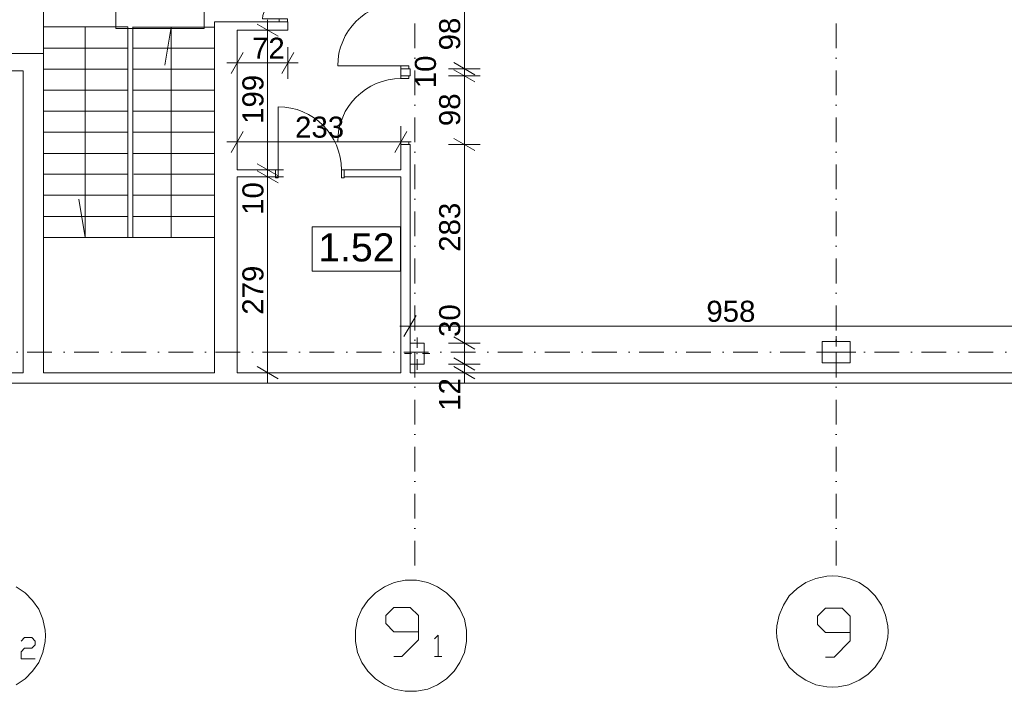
# Model space of a CAD drawing. Extents: x -283435 to 14216, y -77540 to 30522.
# Tile 30 of 177: x -169830 to -155808, y -77498 to -67923. Entities that reach past the tile are written whole.
import ezdxf

# ---------------------------------------------------------------- set-up
doc = ezdxf.new("R2010")
doc.units = 0
doc.header["$MEASUREMENT"] = 0
doc.linetypes.add('Kropki i Kreski', pattern=[670.277762, 352.777767, -176.388884, 0, -141.111112])
for name, color, linetype in [('Drzwi ArchiCAD', 7, 'Continuous'), ('SŁUPY', 7, 'Continuous'), ('WYMIARY', 7, 'Continuous'), ('ŚCIANY', 7, 'Continuous')]:
    doc.layers.add(name, color=color, linetype=linetype)
for name, color, linetype, lineweight in [('Drzwi ArchiCAD_Nr_Pióra__3', 3, 'Continuous', 18), ('Drzwi ArchiCAD_Nr_Pióra__7', 7, 'Continuous', 18), ('LINIE_Nr_Pióra__7', 7, 'Continuous', 18), ('OPISY_Nr_Pióra__65', 65, 'Continuous', 18), ('OPISY_Nr_Pióra__86', 86, 'Continuous', 18), ('OSIE_Nr_Pióra__5', 5, 'Continuous', 18), ('OSIE_Nr_Pióra__7', 7, 'Continuous', 18), ('SŁUPY_Nr_Pióra__20', 20, 'Continuous', 18), ('WYMIARY_Nr_Pióra__4', 4, 'Continuous', 18), ('WYMIARY_Nr_Pióra__5', 5, 'Continuous', 18), ('ŚCIANY_Nr_Pióra__7', 7, 'Continuous', 18)]:
    doc.layers.add(name, color=color, linetype=linetype, lineweight=lineweight)
doc.layers.add('SŁUPY_Nr_Pióra__28', color=7, linetype='Continuous', lineweight=18, true_color=0x260900)
doc.styles.add('GENERATED_STYLE_1', font='arial.ttf')
doc.styles.add('GENERATED_STYLE_2', font='txt')
doc.dimstyles.new('GENERATED_STYLE__1', dxfattribs={"dimtxt": 300, "dimasz": 228, "dimexe": 0.18, "dimexo": 0, "dimgap": 0.09, "dimtad": 1, "dimdec": 0, "dimlfac": 0.1, "dimzin": 0, "dimdsep": 46, "dimtxsty": 'GENERATED_STYLE_2', "dimblk": 'ARROWHEAD_2', "dimblk1": 'ARROWHEAD_2', "dimblk2": 'ARROWHEAD_2', "dimcen": 0.09, "dimclrd": 256, "dimclre": 256, "dimclrt": 256, "dimazin": 0, "dimtfac": 1, "dimtdec": 4, "dimtmove": 0, "dimatfit": 3, "dimfxl": 1, "dimtolj": 1, "dimtzin": 0, "dimarcsym": 0})
doc.dimstyles.new('GENERATED_STYLE__2', dxfattribs={"dimtxt": 300, "dimasz": 228, "dimexe": 0.18, "dimexo": 0, "dimgap": 0.09, "dimtad": 1, "dimtih": 1, "dimtoh": 1, "dimdec": 0, "dimlfac": 0.1, "dimzin": 0, "dimdsep": 46, "dimtxsty": 'GENERATED_STYLE_2', "dimblk": 'ARROWHEAD_2', "dimblk1": 'ARROWHEAD_2', "dimblk2": 'ARROWHEAD_2', "dimcen": 0.09, "dimclrd": 256, "dimclre": 256, "dimclrt": 256, "dimazin": 0, "dimtfac": 1, "dimtdec": 4, "dimtmove": 0, "dimatfit": 3, "dimfxl": 1, "dimtolj": 1, "dimtzin": 0, "dimarcsym": 0})
doc.dimstyles.new('GENERATED_STYLE__3', dxfattribs={"dimtxt": 300, "dimasz": 228, "dimexe": 0.18, "dimexo": 0, "dimgap": 0.09, "dimtad": 1, "dimtih": 1, "dimtoh": 1, "dimdec": 0, "dimlfac": 0.1, "dimzin": 0, "dimdsep": 46, "dimtxsty": 'GENERATED_STYLE_2', "dimblk": 'ARROWHEAD_2', "dimblk1": 'ARROWHEAD_2', "dimblk2": 'ARROWHEAD_2', "dimcen": 0.09, "dimclrd": 256, "dimclre": 256, "dimclrt": 256, "dimazin": 0, "dimtfac": 1, "dimtdec": 4, "dimtmove": 2, "dimatfit": 3, "dimfxl": 1, "dimtolj": 1, "dimtzin": 0, "dimarcsym": 0})

# ---------------------------------------------------------------- blocks, each defined once
blk = doc.blocks.new('Ściana_230', base_point=(-167054, -72956))
at = {"layer": 'ŚCIANY_Nr_Pióra__7', "linetype": 'Continuous'}
for p, q in [((-167054, -67952), (-167054, -72956)), ((-166734, -70064), (-166734, -68072)), ((-166734, -72956), (-166734, -70164))]:
    blk.add_line(p, q, dxfattribs=at)
blk = doc.blocks.new('D1 Drzwi proste 12_73')
at = {"layer": 'Drzwi ArchiCAD_Nr_Pióra__3', "linetype": 'Continuous'}
for p, q in [((450, 0), (450, 900)), ((-450, 0), (-490, 0)), ((-490, 0), (-490, -115)), ((-450, -115), (-450, 0)), ((490, 0), (450, 0)), ((450, 0), (450, -115)), ((490, -115), (490, 0)), ((-490, -115), (-450, -115)), ((450, -115), (490, -115))]:
    blk.add_line(p, q, dxfattribs=at)
blk.add_arc((450, 0), 900, 90, 180, dxfattribs=at)
at = {"layer": 'Drzwi ArchiCAD_Nr_Pióra__7', "linetype": 'Continuous'}
for p, q in [((-490, 0), (-490, -115)), ((490, 0), (490, -115))]:
    blk.add_line(p, q, dxfattribs=at)
blk = doc.blocks.new('D1 Drzwi proste 12_74')
at = {"layer": 'Drzwi ArchiCAD_Nr_Pióra__3', "linetype": 'Continuous'}
for p, q in [((450, 0), (450, 900)), ((-450, 0), (-490, 0)), ((-490, 0), (-490, -115)), ((-450, -115), (-450, 0)), ((490, 0), (450, 0)), ((450, 0), (450, -115)), ((490, -115), (490, 0)), ((-490, -115), (-450, -115)), ((450, -115), (490, -115))]:
    blk.add_line(p, q, dxfattribs=at)
blk.add_arc((450, 0), 900, 90, 180, dxfattribs=at)
at = {"layer": 'Drzwi ArchiCAD_Nr_Pióra__7', "linetype": 'Continuous'}
for p, q in [((-490, 0), (-490, -115)), ((490, 0), (490, -115))]:
    blk.add_line(p, q, dxfattribs=at)
blk = doc.blocks.new('Ściana_234', base_point=(-164401, -60663))
at = {"layer": 'ŚCIANY_Nr_Pióra__7', "linetype": 'Continuous'}
for p, q in [((-164401, -60813), (-164401, -60873)), ((-164271, -60873), (-164271, -60813)), ((-164401, -60873), (-164286, -60873)), ((-164286, -60873), (-164271, -60873)), ((-164401, -61853), (-164286, -61853)), ((-164401, -61853), (-164401, -61943)), ((-164401, -61943), (-164286, -61943)), ((-164286, -61853), (-164271, -61853)), ((-164286, -61943), (-164271, -61943)), ((-164271, -61943), (-164271, -61853)), ((-164401, -62923), (-164286, -62923)), ((-164401, -62923), (-164401, -67643)), ((-164286, -62923), (-164271, -62923)), ((-164271, -67643), (-164271, -63043)), ((-164401, -67643), (-164286, -67643)), ((-164286, -67643), (-164271, -67643)), ((-164401, -68623), (-164286, -68623)), ((-164401, -68623), (-164401, -68723)), ((-164286, -68623), (-164271, -68623)), ((-164271, -68723), (-164271, -68623)), ((-164401, -68723), (-164286, -68723)), ((-164286, -68723), (-164271, -68723)), ((-164401, -69703), (-164286, -69703)), ((-164401, -69703), (-164401, -70064)), ((-164286, -69703), (-164271, -69703)), ((-164271, -72533), (-164271, -69703)), ((-164401, -70164), (-164401, -72956)), ((-164271, -72956), (-164271, -72833))]:
    blk.add_line(p, q, dxfattribs=at)
at = {"layer": 'Drzwi ArchiCAD', "linetype": 'Continuous', "rotation": 90}
blk.add_blockref('D1 Drzwi proste 12_74', (-164401, -61363), dxfattribs=at)
at = {"layer": 'Drzwi ArchiCAD', "linetype": 'Continuous', "xscale": -1, "rotation": 90}
for p in [(-164401, -62433), (-164401, -68133), (-164401, -69213)]:
    blk.add_blockref('D1 Drzwi proste 12_73', p, dxfattribs=at)
blk = doc.blocks.new('D2 Asymetryczne 12_23')
at = {"layer": 'Drzwi ArchiCAD_Nr_Pióra__3', "linetype": 'Continuous'}
for p, q in [((570, 0), (570, 900.6)), ((-570, 0), (-570, 239.4)), ((-570, 0), (-610, 0)), ((-610, 0), (-610, -115)), ((-570, -115), (-570, 0)), ((610, 0), (570, 0)), ((570, 0), (570, -115)), ((610, -115), (610, 0)), ((-610, -115), (-570, -115)), ((570, -115), (610, -115))]:
    blk.add_line(p, q, dxfattribs=at)
for centre, radius, start, end in [((570, 0), 900.6, 90, 180), ((-570, 0), 239.4, 0, 90)]:
    blk.add_arc(centre, radius, start, end, dxfattribs=at)
at = {"layer": 'Drzwi ArchiCAD_Nr_Pióra__7', "linetype": 'Continuous'}
for p, q in [((-610, 0), (-610, -115)), ((610, 0), (610, -115))]:
    blk.add_line(p, q, dxfattribs=at)
blk = doc.blocks.new('Ściana_241', base_point=(-166133, -66723))
at = {"layer": 'ŚCIANY_Nr_Pióra__7', "linetype": 'Continuous'}
for p, q in [((-166013, -66732), (-166013, -66603)), ((-166133, -66723), (-166133, -66732)), ((-166133, -66732), (-166018, -66732)), ((-166018, -66732), (-166013, -66732)), ((-166133, -67952), (-166018, -67952)), ((-166018, -67952), (-166013, -67952)), ((-166013, -68072), (-166013, -67952))]:
    blk.add_line(p, q, dxfattribs=at)
at = {"layer": 'Drzwi ArchiCAD', "linetype": 'Continuous', "rotation": 90}
blk.add_blockref('D2 Asymetryczne 12_23', (-166133, -67342), dxfattribs=at)
blk = doc.blocks.new('Ściana_242', base_point=(-166133, -67952))
at = {"layer": 'ŚCIANY_Nr_Pióra__7', "linetype": 'Continuous'}
for p, q in [((-166133, -67952), (-167054, -67952)), ((-166734, -68072), (-166013, -68072))]:
    blk.add_line(p, q, dxfattribs=at)
blk = doc.blocks.new('D1 Drzwi proste 12_84')
at = {"layer": 'Drzwi ArchiCAD_Nr_Pióra__3', "linetype": 'Continuous'}
for p, q in [((450, 0), (450, 900)), ((-450, 0), (-490, 0)), ((-490, 0), (-490, -115)), ((-450, -115), (-450, 0)), ((490, 0), (450, 0)), ((450, 0), (450, -115)), ((490, -115), (490, 0)), ((-490, -115), (-450, -115)), ((450, -115), (490, -115))]:
    blk.add_line(p, q, dxfattribs=at)
blk.add_arc((450, 0), 900, 90, 180, dxfattribs=at)
at = {"layer": 'Drzwi ArchiCAD_Nr_Pióra__7', "linetype": 'Continuous'}
for p, q in [((-490, 0), (-490, -100)), ((490, 0), (490, -100))]:
    blk.add_line(p, q, dxfattribs=at)
blk = doc.blocks.new('Ściana_254', base_point=(-167054, -70064))
at = {"layer": 'ŚCIANY_Nr_Pióra__7', "linetype": 'Continuous'}
for p, q in [((-166188, -70064), (-166734, -70064)), ((-166188, -70064), (-166188, -70164)), ((-165208, -70064), (-165208, -70164)), ((-164401, -70064), (-165208, -70064)), ((-166734, -70164), (-166188, -70164)), ((-165208, -70164), (-164401, -70164))]:
    blk.add_line(p, q, dxfattribs=at)
at = {"layer": 'Drzwi ArchiCAD', "linetype": 'Continuous', "xscale": -1}
blk.add_blockref('D1 Drzwi proste 12_84', (-165698, -70064), dxfattribs=at)
blk = doc.blocks.new('Ściana_235', base_point=(-169782, -68404))
at = {"layer": 'ŚCIANY_Nr_Pióra__7', "linetype": 'Continuous'}
for p, q in [((-171186, -68404), (-176404, -68404)), ((-169492, -68404), (-171066, -68404)), ((-176104, -68654), (-173195, -68654)), ((-172945, -68654), (-169782, -68654))]:
    blk.add_line(p, q, dxfattribs=at)
blk = doc.blocks.new('Ściana_229', base_point=(-169782, -68404))
at = {"layer": 'ŚCIANY_Nr_Pióra__7', "linetype": 'Continuous'}
for p, q in [((-169492, -72956), (-169492, -68404)), ((-169782, -68654), (-169782, -72956))]:
    blk.add_line(p, q, dxfattribs=at)
blk = doc.blocks.new('Ściana_489', base_point=(-188154, -72956))
at = {"layer": 'ŚCIANY_Nr_Pióra__7', "linetype": 'Continuous'}
for p, q in [((-169782, -72956), (-172945, -72956)), ((-167054, -72956), (-169492, -72956)), ((-164401, -72956), (-166734, -72956)), ((-154691, -72956), (-164271, -72956)), ((-188154, -73106), (-154691, -73106))]:
    blk.add_line(p, q, dxfattribs=at)
blk = doc.blocks.new('Słup_152', base_point=(-164171, -72683))
at = {"layer": 'SŁUPY_Nr_Pióra__20', "linetype": 'Continuous'}
for p, q in [((-164171, -72603), (-164171, -72453)), ((-164251, -72683), (-164351, -72683)), ((-164171, -72763), (-164171, -72913)), ((-164091, -72683), (-163991, -72683))]:
    blk.add_line(p, q, dxfattribs=at)
blk.add_point((-164171, -72683), dxfattribs=at)
at = {"layer": 'SŁUPY_Nr_Pióra__28', "linetype": 'Continuous', "flags": 128}
blk.add_lwpolyline([(-164071, -72833), (-164071, -72533), (-164271, -72533), (-164271, -72833)], close=True, dxfattribs=at)
blk = doc.blocks.new('Słup_153', base_point=(-158204, -72663))
at = {"layer": 'SŁUPY_Nr_Pióra__20', "linetype": 'Continuous'}
for p, q in [((-158204, -72583), (-158204, -72433)), ((-158284, -72663), (-158484, -72663)), ((-158204, -72743), (-158204, -72893)), ((-158124, -72663), (-157924, -72663))]:
    blk.add_line(p, q, dxfattribs=at)
blk.add_point((-158204, -72663), dxfattribs=at)
at = {"layer": 'SŁUPY_Nr_Pióra__28', "linetype": 'Continuous', "flags": 128}
blk.add_lwpolyline([(-158004, -72513), (-158404, -72513), (-158404, -72813), (-158004, -72813)], close=True, dxfattribs=at)
blk = doc.blocks.new('*D2180')
at = {"layer": 'WYMIARY_Nr_Pióra__4', "linetype": 'Continuous', "transparency": 16777216}
for p, q in [((-166648, -68390), (-166821, -68690)), ((-166734, -68765), (-166734, -68315)), ((-166099, -68690), (-165926, -68390)), ((-166013, -68765), (-166013, -68315)), ((-166881, -68540), (-166734, -68540)), ((-166734, -68540), (-166013, -68540)), ((-166013, -68540), (-165866, -68540))]:
    blk.add_line(p, q, dxfattribs=at)
at = {"layer": 'WYMIARY_Nr_Pióra__5', "transparency": 16777216, "insert": (-166522, -68180), "char_height": 300, "attachment_point": 1, "style": 'GENERATED_STYLE_1'}
blk.add_mtext('{72}', dxfattribs=at)
blk = doc.blocks.new('ARROWHEAD_2')
at = {"linetype": 'Continuous'}
for p, q in [((-0.378, -0.655), (0.378, 0.655)), ((0, 0), (-1, 0))]:
    blk.add_line(p, q, dxfattribs=at)
blk = doc.blocks.new('*D2181')
at = {"layer": 'WYMIARY_Nr_Pióra__4', "linetype": 'Continuous', "transparency": 16777216}
for p, q in [((-166648, -69515), (-166821, -69815)), ((-166734, -69890), (-166734, -69440)), ((-164488, -69815), (-164315, -69515)), ((-164401, -69890), (-164401, -69440)), ((-166881, -69665), (-166734, -69665)), ((-166734, -69665), (-164401, -69665)), ((-164401, -69665), (-164255, -69665))]:
    blk.add_line(p, q, dxfattribs=at)
at = {"layer": 'WYMIARY_Nr_Pióra__5', "transparency": 16777216, "insert": (-165909, -69305), "char_height": 300, "attachment_point": 1, "style": 'GENERATED_STYLE_1'}
blk.add_mtext('{233}', dxfattribs=at)
blk = doc.blocks.new('*D2182')
at = {"layer": 'WYMIARY_Nr_Pióra__4', "linetype": 'Continuous', "transparency": 16777216}
for p, q in [((-163647, -72746), (-163347, -72920)), ((-163272, -72833), (-163722, -72833)), ((-163647, -72869), (-163347, -73042)), ((-163497, -72956), (-163497, -72833)), ((-163272, -72956), (-163722, -72956)), ((-163497, -73103), (-163497, -72956))]:
    blk.add_line(p, q, dxfattribs=at)
at = {"layer": 'WYMIARY_Nr_Pióra__5', "transparency": 16777216, "insert": (-163857, -73498), "char_height": 300, "attachment_point": 1, "rotation": 90, "style": 'GENERATED_STYLE_1'}
blk.add_mtext('{12}', dxfattribs=at)
blk = doc.blocks.new('*D2183')
at = {"layer": 'WYMIARY_Nr_Pióra__4', "linetype": 'Continuous', "transparency": 16777216}
for p, q in [((-163647, -72446), (-163347, -72620)), ((-163272, -72533), (-163722, -72533)), ((-163497, -72833), (-163497, -72533)), ((-163647, -72746), (-163347, -72920)), ((-163272, -72833), (-163722, -72833))]:
    blk.add_line(p, q, dxfattribs=at)
blk = doc.blocks.new('*D2184')
at = {"layer": 'WYMIARY_Nr_Pióra__4', "linetype": 'Continuous', "transparency": 16777216}
for p, q in [((-163647, -69616), (-163347, -69790)), ((-163272, -69703), (-163722, -69703)), ((-163497, -72533), (-163497, -69703)), ((-163647, -72446), (-163347, -72620)), ((-163272, -72533), (-163722, -72533))]:
    blk.add_line(p, q, dxfattribs=at)
at = {"layer": 'WYMIARY_Nr_Pióra__5', "transparency": 16777216, "char_height": 300, "attachment_point": 1, "rotation": 90, "style": 'GENERATED_STYLE_1'}
for s, insert in [('{283}', (-163857, -71232)), ('{30}', (-163857, -72446))]:
    blk.add_mtext(s, dxfattribs=dict(at, insert=insert))
blk = doc.blocks.new('*D2185')
at = {"layer": 'WYMIARY_Nr_Pióra__4', "linetype": 'Continuous', "transparency": 16777216}
for p, q in [((-163647, -68636), (-163347, -68810)), ((-163272, -68723), (-163722, -68723)), ((-163497, -69703), (-163497, -68723)), ((-163647, -69616), (-163347, -69790)), ((-163272, -69703), (-163722, -69703))]:
    blk.add_line(p, q, dxfattribs=at)
at = {"layer": 'WYMIARY_Nr_Pióra__5', "transparency": 16777216, "char_height": 300, "attachment_point": 1, "rotation": 90, "style": 'GENERATED_STYLE_1'}
for s, insert in [('{10}', (-164202, -68901)), ('{98}', (-163857, -69441))]:
    blk.add_mtext(s, dxfattribs=dict(at, insert=insert))
blk = doc.blocks.new('*D2186')
at = {"layer": 'WYMIARY_Nr_Pióra__4', "linetype": 'Continuous', "transparency": 16777216}
for p, q in [((-163647, -68536), (-163347, -68710)), ((-163272, -68623), (-163722, -68623)), ((-163647, -68636), (-163347, -68810)), ((-163497, -68723), (-163497, -68623)), ((-163272, -68723), (-163722, -68723))]:
    blk.add_line(p, q, dxfattribs=at)
blk = doc.blocks.new('*D2187')
at = {"layer": 'WYMIARY_Nr_Pióra__4', "linetype": 'Continuous', "transparency": 16777216}
for p, q in [((-163647, -67556), (-163347, -67730)), ((-163272, -67643), (-163722, -67643)), ((-163497, -68623), (-163497, -67643)), ((-163647, -68536), (-163347, -68710)), ((-163272, -68623), (-163722, -68623))]:
    blk.add_line(p, q, dxfattribs=at)
at = {"layer": 'WYMIARY_Nr_Pióra__5', "transparency": 16777216, "insert": (-163857, -68361), "char_height": 300, "attachment_point": 1, "rotation": 90, "style": 'GENERATED_STYLE_1'}
blk.add_mtext('{98}', dxfattribs=at)
blk = doc.blocks.new('*D2188')
at = {"layer": 'WYMIARY_Nr_Pióra__4', "linetype": 'Continuous', "transparency": 16777216}
for p, q in [((-163647, -62956), (-163347, -63130)), ((-163272, -63043), (-163722, -63043)), ((-163497, -67643), (-163497, -63043)), ((-163647, -67556), (-163347, -67730)), ((-163272, -67643), (-163722, -67643))]:
    blk.add_line(p, q, dxfattribs=at)
at = {"layer": 'WYMIARY_Nr_Pióra__5', "transparency": 16777216, "char_height": 300, "attachment_point": 1, "rotation": 90, "style": 'GENERATED_STYLE_1'}
for s, insert in [('{12}', (-163857, -63585)), ('{460}', (-163857, -65912))]:
    blk.add_mtext(s, dxfattribs=dict(at, insert=insert))
blk = doc.blocks.new('*D2189')
at = {"layer": 'WYMIARY_Nr_Pióra__4', "linetype": 'Continuous', "transparency": 16777216}
for p, q in [((-163272, -62923), (-163722, -62923)), ((-163647, -62836), (-163347, -63010)), ((-163647, -62956), (-163347, -63130)), ((-163497, -63043), (-163497, -62923)), ((-163272, -63043), (-163722, -63043))]:
    blk.add_line(p, q, dxfattribs=at)
blk = doc.blocks.new('*D2190')
at = {"layer": 'WYMIARY_Nr_Pióra__4', "linetype": 'Continuous', "transparency": 16777216}
for p, q in [((-163497, -60813), (-163497, -60666)), ((-163272, -60813), (-163722, -60813)), ((-163347, -60900), (-163647, -60726)), ((-163497, -62923), (-163497, -60813)), ((-163272, -62923), (-163722, -62923)), ((-163647, -62836), (-163347, -63010))]:
    blk.add_line(p, q, dxfattribs=at)
at = {"layer": 'WYMIARY_Nr_Pióra__5', "transparency": 16777216, "insert": (-163857, -62194), "char_height": 300, "attachment_point": 1, "rotation": 90, "style": 'GENERATED_STYLE_1'}
blk.add_mtext('{211}', dxfattribs=at)
blk = doc.blocks.new('*D2209')
at = {"layer": 'WYMIARY_Nr_Pióra__4', "linetype": 'Continuous', "transparency": 16777216}
for p, q in [((-166449, -70077), (-166149, -70251)), ((-166074, -70164), (-166524, -70164)), ((-166299, -72956), (-166299, -70164)), ((-166449, -72869), (-166149, -73042)), ((-166074, -72956), (-166524, -72956)), ((-166299, -73103), (-166299, -72956))]:
    blk.add_line(p, q, dxfattribs=at)
at = {"layer": 'WYMIARY_Nr_Pióra__5', "transparency": 16777216, "char_height": 300, "attachment_point": 1, "rotation": 90, "style": 'GENERATED_STYLE_1'}
for s, insert in [('{10}', (-166659, -70706)), ('{279}', (-166659, -72129))]:
    blk.add_mtext(s, dxfattribs=dict(at, insert=insert))
blk = doc.blocks.new('*D2210')
at = {"layer": 'WYMIARY_Nr_Pióra__4', "linetype": 'Continuous', "transparency": 16777216}
for p, q in [((-166074, -70064), (-166524, -70064)), ((-166449, -69977), (-166149, -70151)), ((-166449, -70077), (-166149, -70251)), ((-166299, -70164), (-166299, -70064)), ((-166074, -70164), (-166524, -70164))]:
    blk.add_line(p, q, dxfattribs=at)
blk = doc.blocks.new('*D2211')
at = {"layer": 'WYMIARY_Nr_Pióra__4', "linetype": 'Continuous', "transparency": 16777216}
for p, q in [((-166149, -68159), (-166449, -67985)), ((-166299, -68072), (-166299, -67925)), ((-166074, -68072), (-166524, -68072)), ((-166299, -70064), (-166299, -68072)), ((-166074, -70064), (-166524, -70064)), ((-166449, -69977), (-166149, -70151))]:
    blk.add_line(p, q, dxfattribs=at)
at = {"layer": 'WYMIARY_Nr_Pióra__5', "transparency": 16777216, "insert": (-166659, -69409), "char_height": 300, "attachment_point": 1, "rotation": 90, "style": 'GENERATED_STYLE_1'}
blk.add_mtext('{199}', dxfattribs=at)
blk = doc.blocks.new('*D2232')
at = {"layer": 'WYMIARY_Nr_Pióra__4', "linetype": 'Continuous', "transparency": 16777216}
for p, q in [((-164271, -72515), (-164271, -72065)), ((-154691, -72515), (-154691, -72065)), ((-164185, -72140), (-164358, -72440)), ((-154605, -72140), (-154778, -72440)), ((-164418, -72290), (-164271, -72290)), ((-164271, -72290), (-154691, -72290))]:
    blk.add_line(p, q, dxfattribs=at)
at = {"layer": 'WYMIARY_Nr_Pióra__5', "transparency": 16777216, "char_height": 300, "attachment_point": 1, "style": 'GENERATED_STYLE_1'}
for s, insert in [('{958}', (-160051, -71930)), ('{12}', (-155233, -71930))]:
    blk.add_mtext(s, dxfattribs=dict(at, insert=insert))
blk = doc.blocks.new('*D2233')
at = {"layer": 'WYMIARY_Nr_Pióra__4', "linetype": 'Continuous', "transparency": 16777216}
for p, q in [((-154691, -72515), (-154691, -72065)), ((-154571, -72515), (-154571, -72065)), ((-154605, -72140), (-154778, -72440)), ((-154485, -72140), (-154658, -72440)), ((-154691, -72290), (-154571, -72290))]:
    blk.add_line(p, q, dxfattribs=at)
blk = doc.blocks.new('*D2234')
at = {"layer": 'WYMIARY_Nr_Pióra__4', "linetype": 'Continuous', "transparency": 16777216}
for p, q in [((-154571, -72515), (-154571, -72065)), ((-152592, -72515), (-152592, -72065)), ((-154485, -72140), (-154658, -72440)), ((-152505, -72140), (-152679, -72440)), ((-154571, -72290), (-152592, -72290))]:
    blk.add_line(p, q, dxfattribs=at)
at = {"layer": 'WYMIARY_Nr_Pióra__5', "transparency": 16777216, "char_height": 300, "attachment_point": 1, "style": 'GENERATED_STYLE_1'}
for s, insert in [('{198}', (-153985, -71930)), ('{14}', (-153027, -71800))]:
    blk.add_mtext(s, dxfattribs=dict(at, insert=insert))
blk = doc.blocks.new('*D2235')
at = {"layer": 'WYMIARY_Nr_Pióra__4', "linetype": 'Continuous', "transparency": 16777216}
for p, q in [((-152592, -72515), (-152592, -72065)), ((-152452, -72515), (-152452, -72065)), ((-152505, -72140), (-152679, -72440)), ((-152365, -72140), (-152539, -72440)), ((-152592, -72290), (-152452, -72290))]:
    blk.add_line(p, q, dxfattribs=at)
blk = doc.blocks.new('*D2236')
at = {"layer": 'WYMIARY_Nr_Pióra__4', "linetype": 'Continuous', "transparency": 16777216}
for p, q in [((-152452, -72515), (-152452, -72065)), ((-151227, -72515), (-151227, -72065)), ((-152365, -72140), (-152539, -72440)), ((-151140, -72140), (-151314, -72440)), ((-152452, -72290), (-151227, -72290))]:
    blk.add_line(p, q, dxfattribs=at)
at = {"layer": 'WYMIARY_Nr_Pióra__5', "transparency": 16777216, "insert": (-152181, -71930), "char_height": 300, "attachment_point": 1, "style": 'GENERATED_STYLE_1'}
blk.add_mtext('{122}', dxfattribs=at)
blk = doc.blocks.new('*D2237')
at = {"layer": 'WYMIARY_Nr_Pióra__4', "linetype": 'Continuous', "transparency": 16777216}
for p, q in [((-151227, -72515), (-151227, -72065)), ((-151087, -72515), (-151087, -72065)), ((-151140, -72140), (-151314, -72440)), ((-151000, -72140), (-151174, -72440)), ((-151227, -72290), (-151087, -72290))]:
    blk.add_line(p, q, dxfattribs=at)
blk = doc.blocks.new('*D2238')
at = {"layer": 'WYMIARY_Nr_Pióra__4', "linetype": 'Continuous', "transparency": 16777216}
for p, q in [((-151087, -72515), (-151087, -72065)), ((-149541, -72515), (-149541, -72065)), ((-151000, -72140), (-151174, -72440)), ((-149628, -72440), (-149455, -72140)), ((-151087, -72290), (-149541, -72290)), ((-149541, -72290), (-149395, -72290))]:
    blk.add_line(p, q, dxfattribs=at)
at = {"layer": 'WYMIARY_Nr_Pióra__5', "transparency": 16777216, "char_height": 300, "attachment_point": 1, "style": 'GENERATED_STYLE_1'}
for s, insert in [('{155}', (-150656, -71930)), ('{14}', (-151029, -72359))]:
    blk.add_mtext(s, dxfattribs=dict(at, insert=insert))

msp = doc.modelspace()

# ---------------------------------------------------------------- linework, layer by layer
at = {"layer": 'LINIE_Nr_Pióra__7', "linetype": 'Continuous'}
msp.add_line((-169492.4, -68403.5), (-169492.4, -66723), dxfattribs=at)
at = {"layer": 'LINIE_Nr_Pióra__7', "linetype": 'Continuous', "flags": 128}
for points in [[(-168288.6, -68025.2), (-169492.4, -68025.2)], [(-168896.3, -68030.3), (-168896.3, -71026.3)], [(-168288.6, -71021.3), (-168288.6, -68025.2)], [(-168225.8, -68030.3), (-167064.6, -68030.3)], [(-168220.7, -71021.3), (-168220.7, -68030.3)], [(-167671.3, -68030.3), (-167765.3, -68573.9)], [(-167671.3, -71026.3), (-167671.3, -68030.3)], [(-168288.6, -68328.5), (-169491.3, -68328.5)], [(-167054.2, -68328.5), (-168220.7, -68328.5)], [(-168288.6, -68626.4), (-169491.3, -68626.4)], [(-167054.2, -68626.4), (-168220.7, -68626.4)], [(-168288.6, -68929.6), (-169491.3, -68929.6)], [(-167054.2, -68929.6), (-168220.7, -68929.6)], [(-168294, -69227.6), (-169491.3, -69227.6)], [(-167054.2, -69227.6), (-168215.4, -69227.6)], [(-168288.6, -69525.8), (-169491.3, -69525.8)], [(-167054.2, -69525.8), (-168215.4, -69525.8)], [(-168288.6, -69829), (-169491.3, -69829)], [(-167054.2, -69829), (-168215.4, -69829)], [(-168288.6, -70126.9), (-169491.3, -70126.9)], [(-167054.2, -70126.9), (-168205, -70126.9)], [(-168288.6, -70425.2), (-169491.3, -70425.2)], [(-168896.3, -71026.3), (-168990.3, -70482.7)], [(-167054.2, -70425.2), (-168210.1, -70425.2)], [(-168288.6, -70728.4), (-169491.3, -70728.4)], [(-167054.2, -70728.4), (-168210.1, -70728.4)], [(-167054.2, -71026.3), (-169491.3, -71026.3)]]:
    msp.add_lwpolyline(points, dxfattribs=at)
at = {"layer": 'OPISY_Nr_Pióra__65', "linetype": 'Continuous', "flags": 128}
for points in [[(-168461.8, -67422.5), (-167202.9, -67422.5), (-167202.9, -68051.1), (-168461.8, -68051.1)], [(-165664.7, -70878.2), (-164405.8, -70878.2), (-164405.8, -71506.7), (-165664.7, -71506.7)]]:
    msp.add_lwpolyline(points, close=True, dxfattribs=at)
at = {"layer": 'OSIE_Nr_Pióra__5', "linetype": 'Kropki i Kreski'}
msp.add_line((-164204, -75704.3), (-164204, -56842.9), dxfattribs=at)
at = {"layer": 'OSIE_Nr_Pióra__7', "linetype": 'Kropki i Kreski'}
for p, q in [((-158204, -75704.3), (-158204, -56842.9)), ((-230728.9, -72663), (11369.3, -72663))]:
    msp.add_line(p, q, dxfattribs=at)
at = {"layer": 'OSIE_Nr_Pióra__7', "linetype": 'Continuous', "flags": 128}
for points in [[(-159052.9, -76645.5), (-159047.5, -76729.1), (-159016.1, -76880.9), (-158953.3, -77022), (-158869.7, -77152.7), (-158760, -77257.3), (-158634.3, -77340.9), (-158493.2, -77403.8), (-158336.4, -77435.2), (-158257.8, -77440.2), (-158174.2, -77435.2), (-158022.8, -77403.8), (-157876.3, -77340.9), (-157750.6, -77257.3), (-157646.3, -77152.7), (-157557.4, -77022), (-157499.8, -76880.9), (-157468.4, -76729.1), (-157463.1, -76645.5), (-157468.4, -76561.9), (-157499.8, -76410.4), (-157557.4, -76269), (-157646.3, -76138.3), (-157750.6, -76033.9), (-157876.3, -75945), (-158022.8, -75887.5), (-158174.2, -75856.1), (-158257.8, -75850.7), (-158336.4, -75856.1), (-158493.2, -75887.5), (-158634.3, -75945), (-158760, -76033.9), (-158869.7, -76138.3), (-158953.3, -76269), (-159016.1, -76410.4), (-159047.5, -76561.9)], [(-165050.1, -76703), (-165050.1, -76786.9), (-165018.6, -76943.7), (-164956.1, -77084.8), (-164872.5, -77210.2), (-164762.5, -77320.2), (-164637.1, -77403.8), (-164496, -77466.6), (-164338.9, -77497.7), (-164255.3, -77497.7), (-164177.1, -77497.7), (-164019.9, -77466.6), (-163878.8, -77403.8), (-163753.4, -77320.2), (-163643.5, -77210.2), (-163559.9, -77084.8), (-163497.3, -76943.7), (-163465.9, -76786.9), (-163465.9, -76703), (-163465.9, -76624.7), (-163497.3, -76467.9), (-163559.9, -76326.5), (-163643.5, -76201.1), (-163753.4, -76091.5), (-163878.8, -76007.6), (-164019.9, -75945), (-164177.1, -75913.6), (-164255.3, -75913.6), (-164338.9, -75913.6), (-164496, -75945), (-164637.1, -76007.6), (-164762.5, -76091.5), (-164872.5, -76201.1), (-164956.1, -76326.5), (-165018.6, -76467.9), (-165050.1, -76624.7)]]:
    msp.add_lwpolyline(points, close=True, dxfattribs=at)
for points in [[(-169881.7, -77403.8), (-169750.9, -77320.2), (-169646.3, -77210.2), (-169557.4, -77084.8), (-169499.8, -76943.7), (-169468.4, -76786.9), (-169463.4, -76703), (-169468.4, -76624.7), (-169499.8, -76467.9), (-169557.4, -76326.5), (-169646.3, -76201.1), (-169750.9, -76091.5), (-169881.7, -76007.6)], [(-164150.7, -76650.8), (-164501.1, -76650.8), (-164616.1, -76530.5), (-164616.1, -76415.5), (-164501.1, -76300.4), (-164271, -76300.4), (-164150.7, -76415.5), (-164150.7, -76765.8), (-164386, -77001.2), (-164501.1, -77001.2)], [(-158001.7, -76661.2), (-158352.1, -76661.2), (-158467.1, -76546.2), (-158467.1, -76425.8), (-158352.1, -76310.8), (-158116.7, -76310.8), (-158001.7, -76425.8), (-158001.7, -76776.2), (-158231.7, -77011.6), (-158352.1, -77011.6)], [(-163868.5, -77001.2), (-163868.5, -76698), (-163920.6, -76750.1)], [(-169808.4, -76781.6), (-169761.3, -76729.1), (-169656.7, -76729.1), (-169609.5, -76781.6), (-169609.5, -76833.7), (-169656.7, -76880.9), (-169761.3, -76880.9), (-169808.4, -76933), (-169808.4, -77032.6), (-169609.5, -77032.6)], [(-163920.6, -77001.2), (-163816.3, -77001.2)]]:
    msp.add_lwpolyline(points, dxfattribs=at)

# ---------------------------------------------------------------- block references
at = {"layer": 'SŁUPY'}
for name, p in [('Słup_152', (-164171.4, -72683)), ('Słup_153', (-158204, -72663))]:
    msp.add_blockref(name, p, dxfattribs=at)
at = {"layer": 'ŚCIANY'}
for name, p in [('Ściana_234', (-164401.4, -60663)), ('Ściana_241', (-166132.7, -66723)), ('Ściana_230', (-167054.2, -72955.8)), ('Ściana_242', (-166132.7, -67952)), ('Ściana_235', (-169782.4, -68403.5)), ('Ściana_229', (-169782.4, -68403.5)), ('Ściana_254', (-167054.2, -70064)), ('Ściana_489', (-188154, -72955.8))]:
    msp.add_blockref(name, p, dxfattribs=at)

# ---------------------------------------------------------------- texts
at = {"layer": 'OPISY_Nr_Pióra__86', "linetype": 'Continuous', "insert": (-165035.2, -70969.6), "char_height": 400, "attachment_point": 2, "style": 'GENERATED_STYLE_1'}
msp.add_mtext('{1.52}', dxfattribs=at)

# ---------------------------------------------------------------- dimensions: what is measured, and where the dimension line sits
at = {"layer": 'WYMIARY', "linetype": 'Continuous'}
for base, p1, p2, picture, middle in [((-163496.8, -72955.8), (-164271.4, -62923), (-164271.4, -60813), '*D2190', (-163706.8, -61857)), ((-163496.8, -72955.8), (-164271.4, -63043), (-164271.4, -62923), '*D2189', (-163706.8, -63360.1)), ((-163496.8, -72955.8), (-164271.4, -67642.9), (-164271.4, -63043), '*D2188', (-163706.8, -65574.7)), ((-163496.8, -72955.8), (-164271.4, -68622.9), (-164271.4, -67642.9), '*D2187', (-163706.8, -68135.7)), ((-166299.5, -72955.8), (-166734.2, -70064), (-166734.2, -68072), '*D2211', (-166509.5, -69072.1)), ((-163496.8, -72955.8), (-164271.4, -69702.9), (-164271.4, -68722.9), '*D2185', (-163706.8, -69215.7)), ((-163496.8, -72955.8), (-164271.4, -68722.9), (-164271.4, -68622.9), '*D2186', (-164051.8, -68675.7)), ((-163496.8, -72955.8), (-164071.4, -72533), (-164271.4, -69702.9), '*D2184', (-163706.8, -70894.4)), ((-166299.5, -72955.8), (-166734.2, -70164), (-166734.2, -70064), '*D2210', (-166509.5, -70481.1)), ((-166299.5, -72955.8), (-166734.2, -72955.8), (-166734.2, -70164), '*D2209', (-166509.5, -71791.7)), ((-163496.8, -72955.8), (-164071.4, -72833), (-164071.4, -72533), '*D2183', (-163706.8, -72221.3)), ((-163496.8, -72955.8), (-164271.4, -72955.8), (-164071.4, -72833), '*D2182', (-163706.8, -73272.9))]:
    dim = msp.add_linear_dim(base=base, p1=p1, p2=p2, angle=90, dimstyle='GENERATED_STYLE__1', dxfattribs=at)
    dim.commit()
    dim.dimension.update_dxf_attribs({"geometry": picture, "text_midpoint": middle})
for base, p1, p2, dimstyle, picture, middle in [((-166734.2, -68539.7), (-166734.2, -68072), (-166012.7, -68072), 'GENERATED_STYLE__3', '*D2180', (-166297.2, -68329.7)), ((-166734.2, -69665.4), (-166734.2, -68072), (-164401.4, -70064), 'GENERATED_STYLE__2', '*D2181', (-165571.9, -69455.4)), ((-164271.4, -72290.2), (-164271.4, -72955.8), (-154691.4, -72955.8), 'GENERATED_STYLE__2', '*D2232', (-159713.2, -72080.2)), ((-164271.4, -72290.2), (-154571.4, -73105.8), (-152592, -73105.8), 'GENERATED_STYLE__3', '*D2234', (-153647.4, -72080.2)), ((-164271.401, -72290.1619), (-152451.9784, -72935.8324), (-151227.0102, -73105.8324), 'GENERATED_STYLE__2', '*D2236', (-151843.6088, -72080.1619)), ((-164271.4, -72290.2), (-151087, -72935.8), (-149541.4, -72955.8), 'GENERATED_STYLE__2', '*D2238', (-150318.3, -72080.2)), ((-164271.4, -72290.2), (-152592, -73105.8), (-152452, -72935.8), 'GENERATED_STYLE__3', '*D2235', (-152802.4, -71950.1)), ((-164271.4, -72290.2), (-154691.4, -72955.8), (-154571.4, -73105.8), 'GENERATED_STYLE__2', '*D2233', (-155008.5, -72080.2)), ((-164271.4, -72290.2), (-151227, -73105.8), (-151087, -72935.8), 'GENERATED_STYLE__3', '*D2237', (-150803.8, -72508.7))]:
    dim = msp.add_linear_dim(base=base, p1=p1, p2=p2, dimstyle=dimstyle, dxfattribs=at)
    dim.commit()
    dim.dimension.update_dxf_attribs({"geometry": picture, "text_midpoint": middle})

doc.saveas('drawing.dxf')
